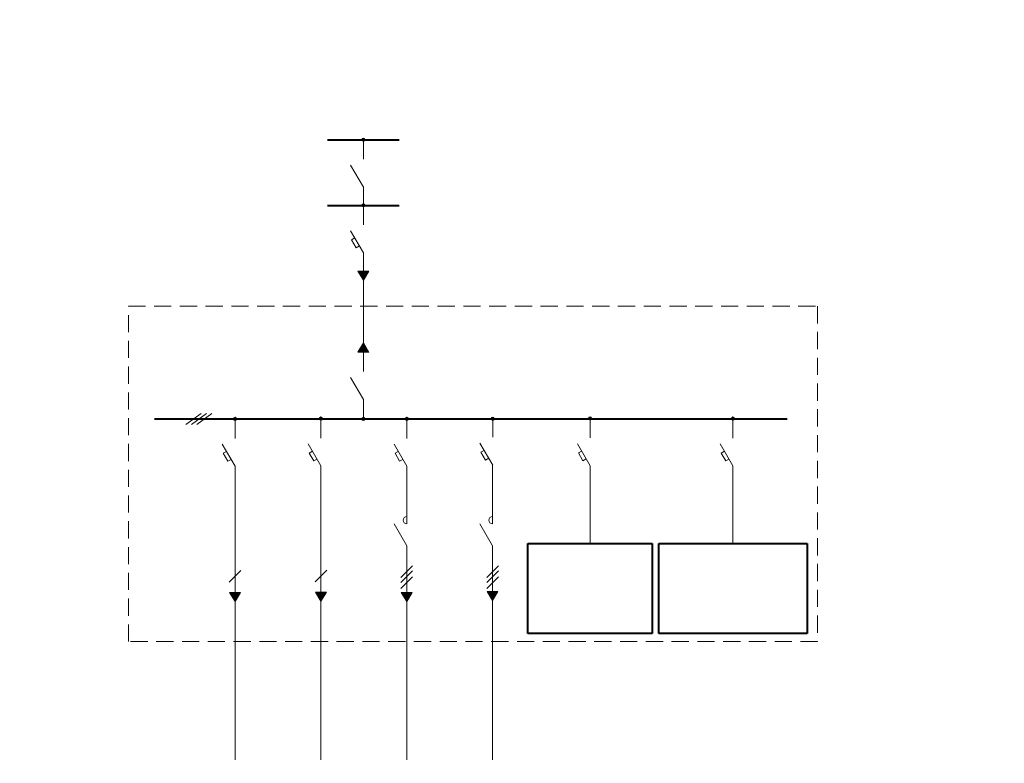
# Model space of a CAD drawing. Header units: millimetres. Extents: x 0 to 420, y 0 to 297.
# Tile 2 of 3: x 0 to 229, y 124 to 297. Entities that reach past the tile are written whole.
import ezdxf

# ---------------------------------------------------------------- set-up
doc = ezdxf.new("R2010")
doc.units = ezdxf.units.MM
for name, pattern in [('K5LT_BASIC', [0]), ('K5LT_DASHED', [6, 4, -2]), ('K5LT_THIN', [0])]:
    doc.linetypes.add(name, pattern=pattern)

# ---------------------------------------------------------------- blocks, each defined once
blk = doc.blocks.new('U48')
at = {"color": 7, "linetype": 'K5LT_DASHED', "lineweight": 18}
for p, q in [((25.3, 230.33), (185.8, 230.33)), ((25.3, 152.27), (25.3, 230.33)), ((185.8, 230.33), (185.8, 152.27)), ((185.8, 152.27), (25.3, 152.27))]:
    blk.add_line(p, q, dxfattribs=at)
blk = doc.blocks.new('U49')
at = {"color": 5, "linetype": 'K5LT_BASIC', "lineweight": 40, "true_color": 0x0000ff}
for p, q in [((148.82, 175.08), (183.34, 175.08)), ((148.82, 154.14), (148.82, 175.08)), ((183.34, 175.08), (183.34, 154.14)), ((183.34, 154.14), (148.82, 154.14))]:
    blk.add_line(p, q, dxfattribs=at)
blk = doc.blocks.new('U50')
at = {"color": 5, "linetype": 'K5LT_BASIC', "lineweight": 40, "true_color": 0x0000ff}
for p, q in [((118.34, 175.12), (147.3, 175.12)), ((118.34, 154.18), (118.34, 175.12)), ((147.3, 175.12), (147.3, 154.18)), ((147.3, 154.18), (118.34, 154.18))]:
    blk.add_line(p, q, dxfattribs=at)
blk = doc.blocks.new('U51')
at = {"true_color": 0xaaaaaa}
h = blk.add_hatch(color=253, dxfattribs=at)
h.paths.add_polyline_path([(78.74, 238.5), (80.02, 236.36), (80.02, 238.5)])
h.paths.add_polyline_path([(80.02, 238.5), (80.02, 236.36), (81.3, 238.5)])
at = {"color": 5, "linetype": 'K5LT_THIN', "lineweight": 18, "true_color": 0x0000ff}
for p, q in [((80.02, 242.76), (80.02, 238.5)), ((78.74, 238.5), (81.3, 238.5)), ((78.74, 238.5), (80.02, 236.36)), ((80.02, 236.36), (81.3, 238.5)), ((80.02, 236.36), (80.02, 231.75))]:
    blk.add_line(p, q, dxfattribs=at)
blk = doc.blocks.new('U52')
at = {"color": 5, "linetype": 'K5LT_THIN', "lineweight": 18, "true_color": 0x0000ff}
for p, q in [((80.02, 218.5), (80.02, 215.12)), ((77.05, 213.75), (80.02, 208.62)), ((80.02, 208.62), (80.02, 204.08))]:
    blk.add_line(p, q, dxfattribs=at)
blk = doc.blocks.new('U53')
at = {"true_color": 0xaaaaaa}
h = blk.add_hatch(color=253, dxfattribs=at)
h.paths.add_polyline_path([(48.86, 163.7), (50.14, 161.57), (50.14, 163.7)])
h.paths.add_polyline_path([(50.14, 163.7), (50.14, 161.57), (51.42, 163.7)])
at = {"color": 5, "linetype": 'K5LT_THIN', "lineweight": 18, "true_color": 0x0000ff}
for p, q in [((50.14, 182.58), (50.14, 163.7)), ((48.86, 163.7), (51.42, 163.7)), ((48.86, 163.7), (50.14, 161.57)), ((50.14, 161.57), (51.42, 163.7)), ((50.14, 161.57), (50.14, 156.96))]:
    blk.add_line(p, q, dxfattribs=at)
blk = doc.blocks.new('U54')
at = {"true_color": 0xaaaaaa}
h = blk.add_hatch(color=253, dxfattribs=at)
h.paths.add_polyline_path([(68.86, 163.78), (70.14, 161.64), (70.14, 163.78)])
h.paths.add_polyline_path([(70.14, 163.78), (70.14, 161.64), (71.42, 163.78)])
at = {"color": 5, "linetype": 'K5LT_THIN', "lineweight": 18, "true_color": 0x0000ff}
for p, q in [((70.14, 168.04), (70.14, 163.78)), ((68.86, 163.78), (71.42, 163.78)), ((68.86, 163.78), (70.14, 161.64)), ((70.14, 161.64), (71.42, 163.78)), ((70.14, 161.64), (70.14, 157.03))]:
    blk.add_line(p, q, dxfattribs=at)
blk = doc.blocks.new('U55')
at = {"true_color": 0xaaaaaa}
h = blk.add_hatch(color=253, dxfattribs=at)
h.paths.add_polyline_path([(88.86, 163.7), (90.14, 161.57), (90.14, 163.7)])
h.paths.add_polyline_path([(90.14, 163.7), (90.14, 161.57), (91.42, 163.7)])
at = {"color": 5, "linetype": 'K5LT_THIN', "lineweight": 18, "true_color": 0x0000ff}
for p, q in [((90.14, 174.54), (90.14, 163.7)), ((88.86, 163.7), (91.42, 163.7)), ((88.86, 163.7), (90.14, 161.57)), ((90.14, 161.57), (91.42, 163.7)), ((90.14, 161.57), (90.14, 156.96))]:
    blk.add_line(p, q, dxfattribs=at)
blk = doc.blocks.new('U56')
at = {"true_color": 0xaaaaaa}
h = blk.add_hatch(color=253, dxfattribs=at)
h.paths.add_polyline_path([(108.81, 163.92), (110.09, 161.79), (110.09, 163.92)])
h.paths.add_polyline_path([(110.09, 163.92), (110.09, 161.79), (111.37, 163.92)])
at = {"color": 5, "linetype": 'K5LT_THIN', "lineweight": 18, "true_color": 0x0000ff}
for p, q in [((110.09, 174.54), (110.09, 163.92)), ((108.81, 163.92), (111.37, 163.92)), ((108.81, 163.92), (110.09, 161.79)), ((110.09, 161.79), (111.37, 163.92)), ((110.09, 161.79), (110.09, 157.18))]:
    blk.add_line(p, q, dxfattribs=at)
blk = doc.blocks.new('U57')
at = {"true_color": 0xaaaaaa}
h = blk.add_hatch(color=253, dxfattribs=at)
h.paths.add_polyline_path([(81.3, 219.62), (80.02, 221.76), (80.02, 219.62)])
h.paths.add_polyline_path([(80.02, 219.62), (80.02, 221.76), (78.74, 219.62)])
at = {"color": 5, "linetype": 'K5LT_THIN', "lineweight": 18, "true_color": 0x0000ff}
for p, q in [((80.02, 221.76), (78.74, 219.62)), ((81.3, 219.62), (80.02, 221.76)), ((81.3, 219.62), (78.74, 219.62)), ((80.02, 218.5), (80.02, 219.62))]:
    blk.add_line(p, q, dxfattribs=at)
blk = doc.blocks.new('U58')
at = {"true_color": 0xaaaaaa}
h = blk.add_hatch(color=253, dxfattribs=at)
h.paths.add_polyline_path([(78.74, 238.5), (80.02, 236.36), (80.02, 238.5)])
h.paths.add_polyline_path([(80.02, 238.5), (80.02, 236.36), (81.3, 238.5)])
at = {"color": 5, "linetype": 'K5LT_THIN', "lineweight": 18, "true_color": 0x0000ff}
for p, q in [((80.02, 242.76), (80.02, 238.5)), ((78.74, 238.5), (81.3, 238.5)), ((78.74, 238.5), (80.02, 236.36)), ((80.02, 236.36), (81.3, 238.5)), ((80.02, 236.36), (80.02, 231.75))]:
    blk.add_line(p, q, dxfattribs=at)
blk = doc.blocks.new('U59')
at = {"color": 5, "linetype": 'K5LT_THIN', "lineweight": 18, "true_color": 0x0000ff}
for p, q in [((80.02, 218.5), (80.02, 215.12)), ((77.05, 213.75), (80.02, 208.62)), ((80.02, 208.62), (80.02, 204.08))]:
    blk.add_line(p, q, dxfattribs=at)
blk = doc.blocks.new('U60')
at = {"true_color": 0xaaaaaa}
h = blk.add_hatch(color=253, dxfattribs=at)
h.paths.add_polyline_path([(48.86, 163.7), (50.14, 161.57), (50.14, 163.7)])
h.paths.add_polyline_path([(50.14, 163.7), (50.14, 161.57), (51.42, 163.7)])
at = {"color": 5, "linetype": 'K5LT_THIN', "lineweight": 18, "true_color": 0x0000ff}
for p, q in [((50.14, 167.97), (50.14, 163.7)), ((48.86, 163.7), (51.42, 163.7)), ((48.86, 163.7), (50.14, 161.57)), ((50.14, 161.57), (51.42, 163.7)), ((50.14, 161.57), (50.14, 156.96))]:
    blk.add_line(p, q, dxfattribs=at)
blk = doc.blocks.new('U61')
at = {"true_color": 0xaaaaaa}
h = blk.add_hatch(color=253, dxfattribs=at)
h.paths.add_polyline_path([(68.86, 163.78), (70.14, 161.64), (70.14, 163.78)])
h.paths.add_polyline_path([(70.14, 163.78), (70.14, 161.64), (71.42, 163.78)])
at = {"color": 5, "linetype": 'K5LT_THIN', "lineweight": 18, "true_color": 0x0000ff}
for p, q in [((70.14, 182.66), (70.14, 163.78)), ((68.86, 163.78), (71.42, 163.78)), ((68.86, 163.78), (70.14, 161.64)), ((70.14, 161.64), (71.42, 163.78)), ((70.14, 161.64), (70.14, 157.03))]:
    blk.add_line(p, q, dxfattribs=at)
blk = doc.blocks.new('U62')
at = {"true_color": 0xaaaaaa}
h = blk.add_hatch(color=253, dxfattribs=at)
h.paths.add_polyline_path([(88.86, 163.7), (90.14, 161.57), (90.14, 163.7)])
h.paths.add_polyline_path([(90.14, 163.7), (90.14, 161.57), (91.42, 163.7)])
at = {"color": 5, "linetype": 'K5LT_THIN', "lineweight": 18, "true_color": 0x0000ff}
for p, q in [((90.14, 167.97), (90.14, 163.7)), ((88.86, 163.7), (91.42, 163.7)), ((88.86, 163.7), (90.14, 161.57)), ((90.14, 161.57), (91.42, 163.7)), ((90.14, 161.57), (90.14, 156.96))]:
    blk.add_line(p, q, dxfattribs=at)
blk = doc.blocks.new('U63')
at = {"true_color": 0xaaaaaa}
h = blk.add_hatch(color=253, dxfattribs=at)
h.paths.add_polyline_path([(108.81, 163.92), (110.09, 161.79), (110.09, 163.92)])
h.paths.add_polyline_path([(110.09, 163.92), (110.09, 161.79), (111.37, 163.92)])
at = {"color": 5, "linetype": 'K5LT_THIN', "lineweight": 18, "true_color": 0x0000ff}
for p, q in [((110.09, 168.19), (110.09, 163.92)), ((108.81, 163.92), (111.37, 163.92)), ((108.81, 163.92), (110.09, 161.79)), ((110.09, 161.79), (111.37, 163.92)), ((110.09, 161.79), (110.09, 157.18))]:
    blk.add_line(p, q, dxfattribs=at)
blk = doc.blocks.new('U64')
at = {"true_color": 0xaaaaaa}
h = blk.add_hatch(color=253, dxfattribs=at)
h.paths.add_polyline_path([(81.3, 219.62), (80.02, 221.76), (80.02, 219.62)])
h.paths.add_polyline_path([(80.02, 219.62), (80.02, 221.76), (78.74, 219.62)])
at = {"color": 5, "linetype": 'K5LT_THIN', "lineweight": 18, "true_color": 0x0000ff}
for p, q in [((80.02, 221.76), (78.74, 219.62)), ((81.3, 219.62), (80.02, 221.76)), ((81.3, 219.62), (78.74, 219.62)), ((80.02, 218.5), (80.02, 219.62))]:
    blk.add_line(p, q, dxfattribs=at)

msp = doc.modelspace()

# ---------------------------------------------------------------- hatches: boundary and pattern name
for points in [[(80.39466, 269.07428), (80.38404, 269.16287), (80.35279, 269.24646), (80.30268, 269.32029), (80.23655, 269.38019), (80.15814, 269.42277), (80.07188, 269.44562), (79.98267, 269.44745), (79.89555, 269.42815), (79.81546, 269.38881), (79.74693, 269.33166), (79.69384, 269.25994), (79.6592, 269.1777), (79.64497, 269.08962), (79.65196, 269.00066), (79.67976, 268.91587), (79.72681, 268.84005), (79.79043, 268.77749), (79.86704, 268.73174), (79.95229, 268.70538), (80.04135, 268.69991), (80.12919, 268.71563), (80.21082, 268.75166), (80.28163, 268.80596), (80.33761, 268.87545), (80.37558, 268.9562), (80.3934, 269.04363)], [(80.39466, 269.07428), (80.38404, 269.16287), (80.35279, 269.24646), (80.30268, 269.32029), (80.23655, 269.38019), (80.15814, 269.42277), (80.07188, 269.44562), (79.98267, 269.44745), (79.89555, 269.42815), (79.81546, 269.38881), (79.74693, 269.33166), (79.69384, 269.25994), (79.6592, 269.1777), (79.64497, 269.08962), (79.65196, 269.00066), (79.67976, 268.91587), (79.72681, 268.84005), (79.79043, 268.77749), (79.86704, 268.73174), (79.95229, 268.70538), (80.04135, 268.69991), (80.12919, 268.71563), (80.21082, 268.75166), (80.28163, 268.80596), (80.33761, 268.87545), (80.37558, 268.9562), (80.3934, 269.04363)], [(80.39466, 253.78495), (80.38404, 253.87355), (80.35279, 253.95713), (80.30268, 254.03096), (80.23655, 254.09086), (80.15814, 254.13345), (80.07188, 254.1563), (79.98267, 254.15812), (79.89555, 254.13882), (79.81546, 254.09948), (79.74693, 254.04233), (79.69384, 253.97061), (79.6592, 253.88838), (79.64497, 253.80029), (79.65196, 253.71133), (79.67976, 253.62654), (79.72681, 253.55072), (79.79043, 253.48817), (79.86704, 253.44241), (79.95229, 253.41605), (80.04135, 253.41058), (80.12919, 253.4263), (80.21082, 253.46233), (80.28163, 253.51663), (80.33761, 253.58612), (80.37558, 253.66687), (80.3934, 253.7543)], [(80.39466, 253.78495), (80.38404, 253.87355), (80.35279, 253.95713), (80.30268, 254.03096), (80.23655, 254.09086), (80.15814, 254.13345), (80.07188, 254.1563), (79.98267, 254.15812), (79.89555, 254.13882), (79.81546, 254.09948), (79.74693, 254.04233), (79.69384, 253.97061), (79.6592, 253.88838), (79.64497, 253.80029), (79.65196, 253.71133), (79.67976, 253.62654), (79.72681, 253.55072), (79.79043, 253.48817), (79.86704, 253.44241), (79.95229, 253.41605), (80.04135, 253.41058), (80.12919, 253.4263), (80.21082, 253.46233), (80.28163, 253.51663), (80.33761, 253.58612), (80.37558, 253.66687), (80.3934, 253.7543)], [(50.51178, 204.08484), (50.50116, 204.17344), (50.46991, 204.25702), (50.4198, 204.33085), (50.35367, 204.39076), (50.27525, 204.43334), (50.189, 204.45619), (50.09979, 204.45802), (50.01267, 204.43871), (49.93258, 204.39937), (49.86405, 204.34222), (49.81096, 204.2705), (49.77632, 204.18827), (49.76209, 204.10018), (49.76907, 204.01123), (49.79688, 203.92644), (49.84392, 203.85062), (49.90755, 203.78806), (49.98416, 203.7423), (50.06941, 203.71595), (50.15847, 203.71047), (50.24631, 203.7262), (50.32794, 203.76223), (50.39875, 203.81653), (50.45473, 203.88601), (50.4927, 203.96676), (50.51052, 204.05419)], [(50.51178, 204.08484), (50.50116, 204.17344), (50.46991, 204.25702), (50.4198, 204.33085), (50.35367, 204.39076), (50.27525, 204.43334), (50.189, 204.45619), (50.09979, 204.45802), (50.01267, 204.43871), (49.93258, 204.39937), (49.86405, 204.34222), (49.81096, 204.2705), (49.77632, 204.18827), (49.76209, 204.10018), (49.76907, 204.01123), (49.79688, 203.92644), (49.84392, 203.85062), (49.90755, 203.78806), (49.98416, 203.7423), (50.06941, 203.71595), (50.15847, 203.71047), (50.24631, 203.7262), (50.32794, 203.76223), (50.39875, 203.81653), (50.45473, 203.88601), (50.4927, 203.96676), (50.51052, 204.05419)], [(70.51178, 204.15775), (70.50116, 204.24635), (70.46991, 204.32993), (70.4198, 204.40376), (70.35367, 204.46367), (70.27525, 204.50625), (70.189, 204.5291), (70.09979, 204.53092), (70.01267, 204.51162), (69.93258, 204.47228), (69.86405, 204.41513), (69.81096, 204.34341), (69.77632, 204.26118), (69.76209, 204.17309), (69.76907, 204.08413), (69.79688, 203.99935), (69.84392, 203.92353), (69.90755, 203.86097), (69.98416, 203.81521), (70.06941, 203.78885), (70.15847, 203.78338), (70.24631, 203.79911), (70.32794, 203.83514), (70.39875, 203.88943), (70.45473, 203.95892), (70.4927, 204.03967), (70.51052, 204.1271)], [(70.51178, 204.15775), (70.50116, 204.24635), (70.46991, 204.32993), (70.4198, 204.40376), (70.35367, 204.46367), (70.27525, 204.50625), (70.189, 204.5291), (70.09979, 204.53092), (70.01267, 204.51162), (69.93258, 204.47228), (69.86405, 204.41513), (69.81096, 204.34341), (69.77632, 204.26118), (69.76209, 204.17309), (69.76907, 204.08413), (69.79688, 203.99935), (69.84392, 203.92353), (69.90755, 203.86097), (69.98416, 203.81521), (70.06941, 203.78885), (70.15847, 203.78338), (70.24631, 203.79911), (70.32794, 203.83514), (70.39875, 203.88943), (70.45473, 203.95892), (70.4927, 204.03967), (70.51052, 204.1271)], [(80.39466, 204.08484), (80.38404, 204.17344), (80.35279, 204.25702), (80.30268, 204.33085), (80.23655, 204.39076), (80.15814, 204.43334), (80.07188, 204.45619), (79.98267, 204.45802), (79.89555, 204.43871), (79.81546, 204.39937), (79.74693, 204.34222), (79.69384, 204.2705), (79.6592, 204.18827), (79.64497, 204.10018), (79.65196, 204.01123), (79.67976, 203.92644), (79.72681, 203.85062), (79.79043, 203.78806), (79.86704, 203.7423), (79.95229, 203.71595), (80.04135, 203.71047), (80.12919, 203.7262), (80.21082, 203.76223), (80.28163, 203.81653), (80.33761, 203.88601), (80.37558, 203.96676), (80.3934, 204.05419)], [(80.39466, 204.08484), (80.38404, 204.17344), (80.35279, 204.25702), (80.30268, 204.33085), (80.23655, 204.39076), (80.15814, 204.43334), (80.07188, 204.45619), (79.98267, 204.45802), (79.89555, 204.43871), (79.81546, 204.39937), (79.74693, 204.34222), (79.69384, 204.2705), (79.6592, 204.18827), (79.64497, 204.10018), (79.65196, 204.01123), (79.67976, 203.92644), (79.72681, 203.85062), (79.79043, 203.78806), (79.86704, 203.7423), (79.95229, 203.71595), (80.04135, 203.71047), (80.12919, 203.7262), (80.21082, 203.76223), (80.28163, 203.81653), (80.33761, 203.88601), (80.37558, 203.96676), (80.3934, 204.05419)], [(90.51178, 204.08484), (90.50116, 204.17344), (90.46991, 204.25702), (90.4198, 204.33085), (90.35367, 204.39076), (90.27525, 204.43334), (90.189, 204.45619), (90.09979, 204.45802), (90.01267, 204.43871), (89.93258, 204.39937), (89.86405, 204.34222), (89.81096, 204.2705), (89.77632, 204.18827), (89.76209, 204.10018), (89.76907, 204.01123), (89.79688, 203.92644), (89.84392, 203.85062), (89.90755, 203.78806), (89.98416, 203.7423), (90.06941, 203.71595), (90.15847, 203.71047), (90.24631, 203.7262), (90.32794, 203.76223), (90.39875, 203.81653), (90.45473, 203.88601), (90.4927, 203.96676), (90.51052, 204.05419)], [(90.51178, 204.08484), (90.50116, 204.17344), (90.46991, 204.25702), (90.4198, 204.33085), (90.35367, 204.39076), (90.27525, 204.43334), (90.189, 204.45619), (90.09979, 204.45802), (90.01267, 204.43871), (89.93258, 204.39937), (89.86405, 204.34222), (89.81096, 204.2705), (89.77632, 204.18827), (89.76209, 204.10018), (89.76907, 204.01123), (89.79688, 203.92644), (89.84392, 203.85062), (89.90755, 203.78806), (89.98416, 203.7423), (90.06941, 203.71595), (90.15847, 203.71047), (90.24631, 203.7262), (90.32794, 203.76223), (90.39875, 203.81653), (90.45473, 203.88601), (90.4927, 203.96676), (90.51052, 204.05419)], [(110.51178, 204.12484), (110.50116, 204.21344), (110.46991, 204.29702), (110.4198, 204.37085), (110.35367, 204.43076), (110.27525, 204.47334), (110.189, 204.49619), (110.09979, 204.49802), (110.01267, 204.47871), (109.93258, 204.43937), (109.86405, 204.38222), (109.81096, 204.3105), (109.77632, 204.22827), (109.76209, 204.14018), (109.76907, 204.05123), (109.79688, 203.96644), (109.84392, 203.89062), (109.90755, 203.82806), (109.98416, 203.7823), (110.06941, 203.75595), (110.15847, 203.75047), (110.24631, 203.7662), (110.32794, 203.80223), (110.39875, 203.85653), (110.45473, 203.92601), (110.4927, 204.00676), (110.51052, 204.09419)], [(110.51178, 204.12484), (110.50116, 204.21344), (110.46991, 204.29702), (110.4198, 204.37085), (110.35367, 204.43076), (110.27525, 204.47334), (110.189, 204.49619), (110.09979, 204.49802), (110.01267, 204.47871), (109.93258, 204.43937), (109.86405, 204.38222), (109.81096, 204.3105), (109.77632, 204.22827), (109.76209, 204.14018), (109.76907, 204.05123), (109.79688, 203.96644), (109.84392, 203.89062), (109.90755, 203.82806), (109.98416, 203.7823), (110.06941, 203.75595), (110.15847, 203.75047), (110.24631, 203.7662), (110.32794, 203.80223), (110.39875, 203.85653), (110.45473, 203.92601), (110.4927, 204.00676), (110.51052, 204.09419)], [(133.19178, 204.19775), (133.18116, 204.28635), (133.14991, 204.36993), (133.0998, 204.44376), (133.03367, 204.50367), (132.95525, 204.54625), (132.869, 204.5691), (132.77979, 204.57092), (132.69267, 204.55162), (132.61258, 204.51228), (132.54405, 204.45513), (132.49096, 204.38341), (132.45632, 204.30118), (132.44209, 204.21309), (132.44907, 204.12413), (132.47688, 204.03935), (132.52392, 203.96353), (132.58755, 203.90097), (132.66416, 203.85521), (132.74941, 203.82885), (132.83847, 203.82338), (132.92631, 203.83911), (133.00794, 203.87514), (133.07875, 203.92943), (133.13473, 203.99892), (133.1727, 204.07967), (133.19052, 204.1671)], [(133.19178, 204.19775), (133.18116, 204.28635), (133.14991, 204.36993), (133.0998, 204.44376), (133.03367, 204.50367), (132.95525, 204.54625), (132.869, 204.5691), (132.77979, 204.57092), (132.69267, 204.55162), (132.61258, 204.51228), (132.54405, 204.45513), (132.49096, 204.38341), (132.45632, 204.30118), (132.44209, 204.21309), (132.44907, 204.12413), (132.47688, 204.03935), (132.52392, 203.96353), (132.58755, 203.90097), (132.66416, 203.85521), (132.74941, 203.82885), (132.83847, 203.82338), (132.92631, 203.83911), (133.00794, 203.87514), (133.07875, 203.92943), (133.13473, 203.99892), (133.1727, 204.07967), (133.19052, 204.1671)], [(166.453, 204.15775), (166.44238, 204.24635), (166.41113, 204.32993), (166.36102, 204.40376), (166.29489, 204.46367), (166.21647, 204.50625), (166.13022, 204.5291), (166.04101, 204.53092), (165.95389, 204.51162), (165.8738, 204.47228), (165.80527, 204.41513), (165.75218, 204.34341), (165.71754, 204.26118), (165.70331, 204.17309), (165.71029, 204.08413), (165.7381, 203.99935), (165.78515, 203.92353), (165.84877, 203.86097), (165.92538, 203.81521), (166.01063, 203.78885), (166.09969, 203.78338), (166.18753, 203.79911), (166.26916, 203.83514), (166.33997, 203.88943), (166.39595, 203.95892), (166.43392, 204.03967), (166.45174, 204.1271)], [(166.453, 204.15775), (166.44238, 204.24635), (166.41113, 204.32993), (166.36102, 204.40376), (166.29489, 204.46367), (166.21647, 204.50625), (166.13022, 204.5291), (166.04101, 204.53092), (165.95389, 204.51162), (165.8738, 204.47228), (165.80527, 204.41513), (165.75218, 204.34341), (165.71754, 204.26118), (165.70331, 204.17309), (165.71029, 204.08413), (165.7381, 203.99935), (165.78515, 203.92353), (165.84877, 203.86097), (165.92538, 203.81521), (166.01063, 203.78885), (166.09969, 203.78338), (166.18753, 203.79911), (166.26916, 203.83514), (166.33997, 203.88943), (166.39595, 203.95892), (166.43392, 204.03967), (166.45174, 204.1271)]]:
    msp.add_hatch(color=7).paths.add_polyline_path(points)

# ---------------------------------------------------------------- linework, layer by layer
at = {"color": 5, "linetype": 'K5LT_BASIC', "lineweight": 40, "true_color": 0x0000ff}
for p, q in [((71.68632, 269.07428), (88.35299, 269.07428)), ((71.68632, 269.07428), (88.35299, 269.07428)), ((71.68632, 253.78495), (88.35299, 253.78495)), ((71.68632, 253.78495), (88.35299, 253.78495)), ((31.40935, 204.08484), (119.07377, 204.08484)), ((36.93769, 204.08484), (178.67873, 204.08484))]:
    msp.add_line(p, q, dxfattribs=at)
at = {"color": 5, "linetype": 'K5LT_THIN', "lineweight": 18, "true_color": 0x0000ff}
for p, q in [((80.01966, 269.07428), (80.01966, 264.54691)), ((80.01966, 269.07428), (80.01966, 264.54691)), ((77.05013, 263.18158), (80.01966, 258.05162)), ((77.05013, 263.18158), (80.01966, 258.05162)), ((80.01966, 258.05162), (80.01966, 253.78495)), ((80.01966, 258.05162), (80.01966, 253.78495)), ((80.01966, 253.78495), (80.01966, 249.25759)), ((80.01966, 253.78495), (80.01966, 249.25759)), ((77.05013, 247.89225), (80.01966, 242.76229)), ((77.05013, 247.89225), (80.01966, 242.76229)), ((77.2898, 245.77488), (78.02881, 246.20155)), ((77.2898, 245.77488), (78.02881, 246.20155)), ((78.35647, 243.92736), (77.2898, 245.77488)), ((78.35647, 243.92736), (77.2898, 245.77488)), ((79.09548, 244.35403), (78.35647, 243.92736)), ((79.09548, 244.35403), (78.35647, 243.92736)), ((80.01966, 242.76229), (80.01966, 238.49563)), ((80.01966, 242.76229), (80.01966, 238.49563)), ((80.01966, 238.49563), (80.01966, 239.53429)), ((80.01966, 238.49563), (80.01966, 239.53429)), ((80.01966, 221.75589), (80.01966, 236.36229)), ((80.01966, 221.75589), (80.01966, 236.36229)), ((42.22505, 205.34043), (38.70374, 202.79212)), ((43.4996, 205.34043), (39.97829, 202.79212)), ((44.74958, 205.34043), (41.22827, 202.79212)), ((50.13678, 204.08484), (50.13678, 199.55748)), ((50.13678, 204.08484), (50.13678, 199.55748)), ((70.13678, 204.15775), (70.13678, 199.63039)), ((70.13678, 204.15775), (70.13678, 199.63039)), ((90.13678, 204.08484), (90.13678, 199.55748)), ((90.13678, 204.08484), (90.13678, 199.55748)), ((110.13678, 204.12484), (110.13678, 199.8162)), ((110.13678, 204.12484), (110.13678, 199.8162)), ((132.81678, 204.19775), (132.81678, 199.67039)), ((132.81678, 204.19775), (132.81678, 199.67039)), ((166.078, 204.15775), (166.078, 199.63039)), ((166.078, 204.15775), (166.078, 199.63039)), ((47.16725, 198.19214), (50.13678, 193.06218)), ((47.16725, 198.19214), (50.13678, 193.06218)), ((67.16725, 198.26505), (70.13678, 193.13509)), ((67.16725, 198.26505), (70.13678, 193.13509)), ((87.16725, 198.19214), (90.13678, 193.06218)), ((87.16725, 198.19214), (90.13678, 193.06218)), ((107.16725, 198.45087), (110.13678, 193.32091)), ((107.16725, 198.45087), (110.13678, 193.32091)), ((129.84725, 198.30505), (132.81678, 193.17509)), ((129.84725, 198.30505), (132.81678, 193.17509)), ((163.10847, 198.26505), (166.078, 193.13509)), ((163.10847, 198.26505), (166.078, 193.13509)), ((47.40692, 196.07478), (48.14593, 196.50144)), ((47.40692, 196.07478), (48.14593, 196.50144)), ((48.47359, 194.22726), (47.40692, 196.07478)), ((48.47359, 194.22726), (47.40692, 196.07478)), ((67.40692, 196.14769), (68.14593, 196.57435)), ((67.40692, 196.14769), (68.14593, 196.57435)), ((68.47359, 194.30016), (67.40692, 196.14769)), ((68.47359, 194.30016), (67.40692, 196.14769)), ((87.40692, 196.07478), (88.14593, 196.50144)), ((87.40692, 196.07478), (88.14593, 196.50144)), ((88.47359, 194.22726), (87.40692, 196.07478)), ((88.47359, 194.22726), (87.40692, 196.07478)), ((107.40692, 196.3335), (108.14593, 196.76017)), ((107.40692, 196.3335), (108.14593, 196.76017)), ((108.47359, 194.48598), (107.40692, 196.3335)), ((108.47359, 194.48598), (107.40692, 196.3335)), ((109.2126, 194.91265), (108.47359, 194.48598)), ((109.2126, 194.91265), (108.47359, 194.48598)), ((130.08692, 196.18769), (130.82593, 196.61435)), ((130.08692, 196.18769), (130.82593, 196.61435)), ((131.15359, 194.34016), (130.08692, 196.18769)), ((131.15359, 194.34016), (130.08692, 196.18769)), ((163.34814, 196.14769), (164.08715, 196.57435)), ((163.34814, 196.14769), (164.08715, 196.57435)), ((164.41481, 194.30016), (163.34814, 196.14769)), ((164.41481, 194.30016), (163.34814, 196.14769)), ((49.2126, 194.65392), (48.47359, 194.22726)), ((49.2126, 194.65392), (48.47359, 194.22726)), ((50.13678, 193.06218), (50.13678, 182.58218)), ((50.13678, 193.06218), (50.13678, 182.58218)), ((69.2126, 194.72683), (68.47359, 194.30016)), ((69.2126, 194.72683), (68.47359, 194.30016)), ((70.13678, 193.13509), (70.13678, 182.65509)), ((70.13678, 193.13509), (70.13678, 182.65509)), ((89.2126, 194.65392), (88.47359, 194.22726)), ((89.2126, 194.65392), (88.47359, 194.22726)), ((90.13678, 193.06218), (90.13678, 182.58218)), ((90.13678, 193.06218), (90.13678, 179.66218)), ((110.09457, 193.39382), (110.09457, 179.66218)), ((110.09457, 193.39382), (110.09457, 181.36885)), ((131.8926, 194.76683), (131.15359, 194.34016)), ((131.8926, 194.76683), (131.15359, 194.34016)), ((132.81678, 193.17509), (132.81678, 182.69509)), ((132.81678, 193.17509), (132.81678, 175.12176)), ((132.81678, 193.17509), (132.81678, 182.69509)), ((165.15382, 194.72683), (164.41481, 194.30016)), ((165.15382, 194.72683), (164.41481, 194.30016)), ((166.078, 193.13509), (166.078, 175.08176)), ((166.078, 193.13509), (166.078, 182.65509)), ((90.13678, 174.54218), (87.18074, 179.66218)), ((110.09457, 174.54218), (107.13854, 179.66218)), ((88.77913, 167.15907), (91.49442, 169.87436)), ((108.73693, 167.18038), (111.45222, 169.89567)), ((48.77913, 166.08574), (51.49442, 168.80103)), ((68.77913, 166.15865), (71.49442, 168.87394)), ((88.77913, 166.00574), (91.49442, 168.72103)), ((108.73693, 166.02704), (111.45222, 168.74234)), ((88.77913, 164.58598), (91.49442, 167.30127)), ((108.73693, 164.60728), (111.45222, 167.32257)), ((50.13678, 124.74008), (50.13678, 156.96085)), ((70.13678, 132.01434), (70.13678, 157.03376)), ((90.13678, 131.94143), (90.13678, 156.96085)), ((110.09457, 124.74008), (110.09457, 157.17737)), ((70.13678, 124.74008), (70.13678, 152.27142)), ((90.13678, 124.74008), (90.13678, 152.27142)), ((110.09457, 131.93922), (110.09457, 152.27142)), ((50.13678, 131.94143), (50.13678, 150.90586))]:
    msp.add_line(p, q, dxfattribs=at)
for centre in [(80.01966, 269.07428), (80.01966, 269.07428), (80.01966, 253.78495), (80.01966, 253.78495), (50.13678, 204.08484), (50.13678, 204.08484), (70.13678, 204.15775), (70.13678, 204.15775), (80.01966, 204.08484), (80.01966, 204.08484), (90.13678, 204.08484), (90.13678, 204.08484), (110.13678, 204.12484), (110.13678, 204.12484), (132.81678, 204.19775), (132.81678, 204.19775), (166.078, 204.15775), (166.078, 204.15775)]:
    msp.add_circle(centre, 0.375, dxfattribs=at)
for centre in [(90.13678, 180.51552), (110.09457, 180.51552)]:
    msp.add_arc(centre, 0.85333, 90, 270, dxfattribs=at)

# ---------------------------------------------------------------- block references
for name in ['U51', 'U58', 'U48', 'U57', 'U64', 'U52', 'U59', 'U53', 'U61', 'U55', 'U56', 'U50', 'U49', 'U60', 'U54', 'U62', 'U63']:
    msp.add_blockref(name, (0, 0))

doc.saveas('drawing.dxf')
